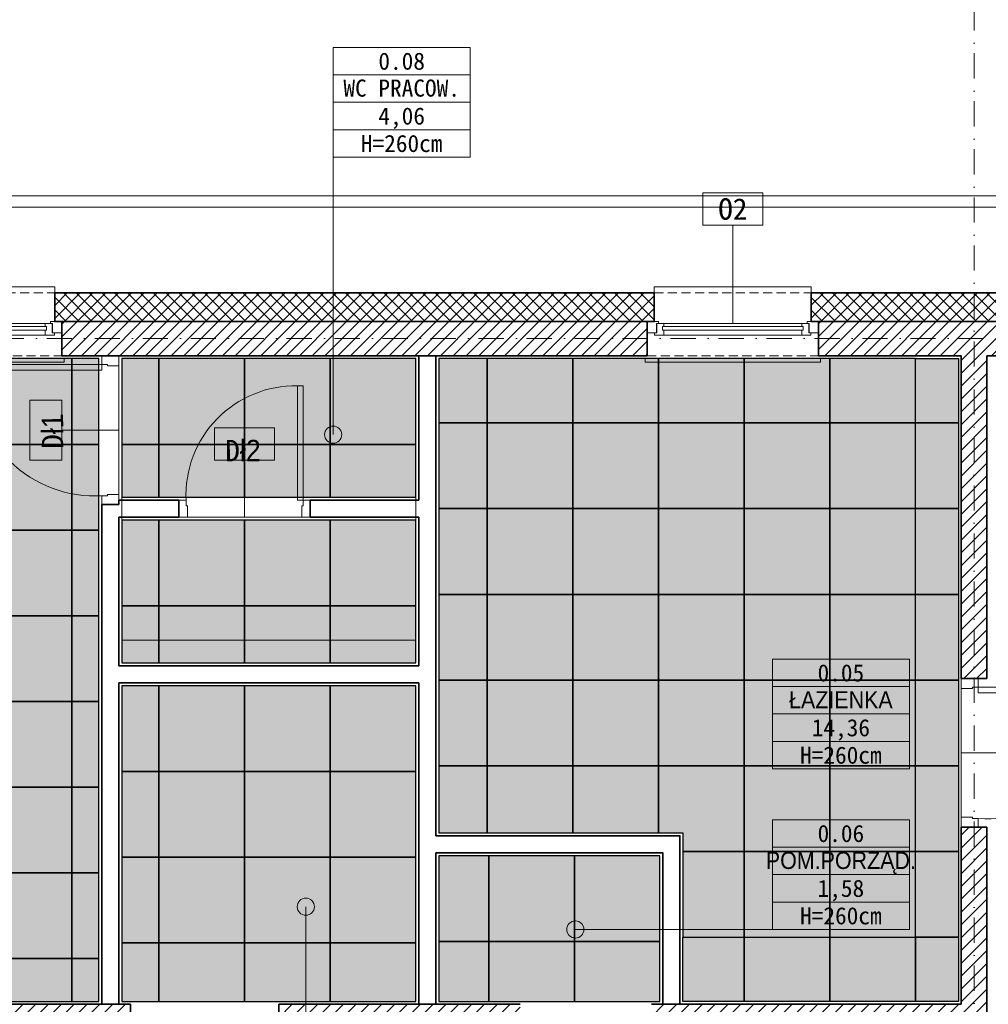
# Model space of a CAD drawing. Header units: millimetres. Extents: x -1373 to 28294, y -9636 to 187.
# Tile 32 of 133: x 4755 to 5433, y -7917 to -7228. Entities that reach past the tile are written whole.
import ezdxf
from ezdxf.enums import TextEntityAlignment as Align

# ---------------------------------------------------------------- set-up
doc = ezdxf.new("R2010")
doc.units = ezdxf.units.MM
doc.linetypes.add('HIDDEN2', pattern=[4.7625, 3.175, -1.5875])
doc.linetypes.add('Kreski i kropki', pattern=[335.138881, 176.388884, -88.194442, 0, -70.555556])
for name, color, linetype, lineweight in [('_k_krawężnik', 252, 'Continuous', 13), ('_k_kreskowanie', 250, 'Continuous', 9), ('_k_ocieplenie', 7, 'Continuous', 35), ('_k_opis', 7, 'Continuous', 13), ('_k_osie', 142, 'Kreski i kropki', 13), ('_k_stolarka', 7, 'Continuous', 13), ('_k_sufit', 7, 'Continuous', 25), ('_k_tabela', 7, 'Continuous', 13), ('_k_zarys', 7, 'HIDDEN2', 20), ('_k_śc_dz_nadziemie', 211, 'Continuous', 30), ('_k_ściany', 223, 'Continuous', 35)]:
    doc.layers.add(name, color=color, linetype=linetype, lineweight=lineweight)
doc.layers.add('_k_niewidoczna', color=72, linetype='Continuous', lineweight=9, plot=False)
doc.styles.add('GENERATED_STYLE_1', font='MS Gothic.ttf')
doc.styles.add('GENERATED_STYLE_2', font='MS Gothic.ttf')
doc.styles.add('Katarzyna', font='MS Gothic.ttf')

# ---------------------------------------------------------------- blocks, each defined once
blk = doc.blocks.new('04_sufit')
at = {"layer": '_k_kreskowanie', "true_color": 0x40a5ff, "transparency": 33554534}
h = blk.add_hatch(color=161, dxfattribs=at)
h.dxf.hatch_style = 1
h.paths.add_polyline_path([(-22, 0), (-385.98, 0), (-385.98, -332), (-215, -332), (-215, -450), (-22, -450)])
h.paths.add_polyline_path([(-231, -348), (-385.98, -348), (-385.98, -450), (-231, -450)], flags=17)
h.paths.add_polyline_path([(-401.98, -229), (-607.98, -229), (-607.98, -450), (-401.98, -450)])
h.paths.add_polyline_path([(-401.98, -113), (-607.98, -113), (-607.98, -213), (-401.98, -213)])
h.paths.add_polyline_path([(-401.98, 0), (-607.98, 0), (-607.98, -97), (-401.98, -97)])
h.paths.add_polyline_path([(-623.98, 0), (-841.98, 0), (-841.98, -450), (-623.98, -450)])
h.paths.add_polyline_path([(-857.98, 0), (-1103.98, 0), (-1103.98, -450), (-857.98, -450)])
h.paths.add_polyline_path([(-1119.98, 0), (-1308, 0), (-1308, -160.8), (-1119.98, -160.8)])
h.paths.add_polyline_path([(-1119.98, -176.8), (-1308, -176.8), (-1308, -450), (-1119.98, -450)])
at = {"layer": '_k_niewidoczna', "color": 7}
for points in [[(-841.98, -450), (-623.98, -450), (-623.98, 0), (-841.98, 0)], [(-607.98, -97), (-401.98, -97), (-401.98, 0), (-607.98, 0)], [(-385.98, 0), (-22, 0), (-22, -450), (-215, -450), (-215, -332), (-385.98, -332)], [(-607.98, -213), (-401.98, -213), (-401.98, -113), (-607.98, -113)], [(-607.98, -450), (-401.98, -450), (-401.98, -229), (-607.98, -229)], [(-385.98, -348), (-231, -348), (-231, -450), (-385.98, -450)]]:
    blk.add_lwpolyline(points, close=True, dxfattribs=at)
at = {"layer": '_k_sufit'}
for points in [[(-642.98, 0), (-702.98, 0), (-702.98, -60), (-642.98, -60)], [(-623.98, 0), (-642.98, 0), (-642.98, -60), (-623.98, -60)], [(-581.98, 0), (-607.98, 0), (-607.98, -60), (-581.98, -60)], [(-521.98, 0), (-581.98, 0), (-581.98, -60), (-521.98, -60)], [(-461.98, 0), (-521.98, 0), (-521.98, -60), (-461.98, -60)], [(-401.98, 0), (-461.98, 0), (-461.98, -60), (-401.98, -60)], [(-352, 0), (-385.98, 0), (-385.98, -45), (-352, -45)], [(-292, 0), (-352, 0), (-352, -45), (-292, -45)], [(-232, 0), (-292, 0), (-292, -45), (-232, -45)], [(-172, 0), (-232, 0), (-232, -45), (-172, -45)], [(-112, 0), (-172, 0), (-172, -45), (-112, -45)], [(-52, 0), (-112, 0), (-112, -45), (-52, -45)], [(-52, 0), (-22, 0), (-22, -45), (-52, -45)], [(-352, -45), (-385.98, -45), (-385.98, -105), (-352, -105)], [(-292, -45), (-352, -45), (-352, -105), (-292, -105)], [(-232, -45), (-292, -45), (-292, -105), (-232, -105)], [(-172, -45), (-232, -45), (-232, -105), (-172, -105)], [(-112, -45), (-172, -45), (-172, -105), (-112, -105)], [(-52, -45), (-112, -45), (-112, -105), (-52, -105)], [(-52, -45), (-22, -45), (-22, -105), (-52, -105)], [(-642.98, -60), (-702.98, -60), (-702.98, -120), (-642.98, -120)], [(-623.98, -60), (-642.98, -60), (-642.98, -120), (-623.98, -120)], [(-581.98, -60), (-607.98, -60), (-607.98, -97), (-581.98, -97)], [(-521.98, -60), (-581.98, -60), (-581.98, -97), (-521.98, -97)], [(-461.98, -60), (-521.98, -60), (-521.98, -97), (-461.98, -97)], [(-401.98, -60), (-461.98, -60), (-461.98, -97), (-401.98, -97)], [(-352, -105), (-385.98, -105), (-385.98, -165), (-352, -165)], [(-292, -105), (-352, -105), (-352, -165), (-292, -165)], [(-232, -105), (-292, -105), (-292, -165), (-232, -165)], [(-172, -105), (-232, -105), (-232, -165), (-172, -165)], [(-112, -105), (-172, -105), (-172, -165), (-112, -165)], [(-52, -105), (-112, -105), (-112, -165), (-52, -165)], [(-52, -105), (-22, -105), (-22, -165), (-52, -165)], [(-581.98, -113), (-607.98, -113), (-607.98, -173), (-581.98, -173)], [(-521.98, -113), (-581.98, -113), (-581.98, -173), (-521.98, -173)], [(-461.98, -113), (-521.98, -113), (-521.98, -173), (-461.98, -173)], [(-401.98, -113), (-461.98, -113), (-461.98, -173), (-401.98, -173)], [(-642.98, -120), (-702.98, -120), (-702.98, -180), (-642.98, -180)], [(-623.98, -120), (-642.98, -120), (-642.98, -180), (-623.98, -180)], [(-352, -165), (-385.98, -165), (-385.98, -225), (-352, -225)], [(-292, -165), (-352, -165), (-352, -225), (-292, -225)], [(-232, -165), (-292, -165), (-292, -225), (-232, -225)], [(-172, -165), (-232, -165), (-232, -225), (-172, -225)], [(-112, -165), (-172, -165), (-172, -225), (-112, -225)], [(-52, -165), (-112, -165), (-112, -225), (-52, -225)], [(-52, -165), (-22, -165), (-22, -225), (-52, -225)], [(-581.98, -173), (-607.98, -173), (-607.98, -213), (-581.98, -213)], [(-521.98, -173), (-581.98, -173), (-581.98, -213), (-521.98, -213)], [(-461.98, -173), (-521.98, -173), (-521.98, -213), (-461.98, -213)], [(-401.98, -173), (-461.98, -173), (-461.98, -213), (-401.98, -213)], [(-642.98, -180), (-702.98, -180), (-702.98, -240), (-642.98, -240)], [(-623.98, -180), (-642.98, -180), (-642.98, -240), (-623.98, -240)], [(-352, -225), (-385.98, -225), (-385.98, -285), (-352, -285)], [(-292, -225), (-352, -225), (-352, -285), (-292, -285)], [(-232, -225), (-292, -225), (-292, -285), (-232, -285)], [(-172, -225), (-232, -225), (-232, -285), (-172, -285)], [(-112, -225), (-172, -225), (-172, -285), (-112, -285)], [(-52, -225), (-112, -225), (-112, -285), (-52, -285)], [(-52, -225), (-22, -225), (-22, -285), (-52, -285)], [(-581.98, -229), (-607.98, -229), (-607.98, -289), (-581.98, -289)], [(-521.98, -229), (-581.98, -229), (-581.98, -289), (-521.98, -289)], [(-461.98, -229), (-521.98, -229), (-521.98, -289), (-461.98, -289)], [(-401.98, -229), (-461.98, -229), (-461.98, -289), (-401.98, -289)], [(-642.98, -240), (-702.98, -240), (-702.98, -300), (-642.98, -300)], [(-623.98, -240), (-642.98, -240), (-642.98, -300), (-623.98, -300)], [(-581.98, -289), (-607.98, -289), (-607.98, -349), (-581.98, -349)], [(-521.98, -289), (-581.98, -289), (-581.98, -349), (-521.98, -349)], [(-461.98, -289), (-521.98, -289), (-521.98, -349), (-461.98, -349)], [(-401.98, -289), (-461.98, -289), (-461.98, -349), (-401.98, -349)], [(-352, -285), (-385.98, -285), (-385.98, -332), (-352, -332)], [(-292, -285), (-352, -285), (-352, -332), (-292, -332)], [(-232, -285), (-292, -285), (-292, -332), (-232, -332)], [(-172, -285), (-232, -285), (-232, -332), (-215, -332), (-215, -345), (-172, -345)], [(-112, -285), (-172, -285), (-172, -345), (-112, -345)], [(-52, -285), (-112, -285), (-112, -345), (-52, -345)], [(-52, -285), (-22, -285), (-22, -345), (-52, -345)], [(-642.98, -300), (-702.98, -300), (-702.98, -360), (-642.98, -360)], [(-623.98, -300), (-642.98, -300), (-642.98, -360), (-623.98, -360)], [(-581.98, -349), (-607.98, -349), (-607.98, -409), (-581.98, -409)], [(-521.98, -349), (-581.98, -349), (-581.98, -409), (-521.98, -409)], [(-461.98, -349), (-521.98, -349), (-521.98, -409), (-461.98, -409)], [(-401.98, -349), (-461.98, -349), (-461.98, -409), (-401.98, -409)], [(-351, -348), (-385.98, -348), (-385.98, -408), (-351, -408)], [(-291, -348), (-351, -348), (-351, -408), (-291, -408)], [(-231, -348), (-291, -348), (-291, -408), (-231, -408)], [(-172, -345), (-215, -345), (-215, -405), (-172, -405)], [(-112, -345), (-172, -345), (-172, -405), (-112, -405)], [(-52, -345), (-112, -345), (-112, -405), (-52, -405)], [(-52, -345), (-22, -345), (-22, -405), (-52, -405)], [(-642.98, -360), (-702.98, -360), (-702.98, -420), (-642.98, -420)], [(-623.98, -360), (-642.98, -360), (-642.98, -420), (-623.98, -420)], [(-215, -405), (-172, -405), (-172, -450), (-215, -450)], [(-172, -405), (-112, -405), (-112, -450), (-172, -450)], [(-112, -405), (-52, -405), (-52, -450), (-112, -450)], [(-52, -405), (-22, -405), (-22, -450), (-52, -450)], [(-581.98, -409), (-607.98, -409), (-607.98, -450), (-581.98, -450)], [(-521.98, -409), (-581.98, -409), (-581.98, -450), (-521.98, -450)], [(-461.98, -409), (-521.98, -409), (-521.98, -450), (-461.98, -450)], [(-401.98, -409), (-461.98, -409), (-461.98, -450), (-401.98, -450)], [(-351, -408), (-385.98, -408), (-385.98, -450), (-351, -450)], [(-291, -408), (-351, -408), (-351, -450), (-291, -450)], [(-231, -408), (-291, -408), (-291, -450), (-231, -450)], [(-642.98, -420), (-702.98, -420), (-702.98, -450), (-642.98, -450)], [(-623.98, -420), (-642.98, -420), (-642.98, -450), (-623.98, -450)]]:
    blk.add_lwpolyline(points, close=True, dxfattribs=at)
blk = doc.blocks.new('D_90')
at = {"layer": '_k_niewidoczna'}
blk.add_lwpolyline([(135862.75, 36163.65), (135952.75, 36163.65)], dxfattribs=at)
at = {"layer": '_k_opis'}
blk.add_lwpolyline([(135907.75, 36163.65), (135907.75, 36123.65), (135928.75, 36123.65), (135928.75, 36101.15), (135886.75, 36101.15), (135886.75, 36123.65), (135907.75, 36123.65)], dxfattribs=at)
at = {"layer": '_k_stolarka'}
for points in [[(135855.75, 36151.65), (135855.75, 36163.65), (135862.75, 36163.65), (135862.75, 36155.65), (135861.75, 36155.65), (135861.75, 36151.65), (135855.75, 36151.65)], [(135959.75, 36151.65), (135959.75, 36163.65), (135952.75, 36163.65), (135952.75, 36155.65), (135953.75, 36155.65), (135953.75, 36151.65), (135959.75, 36151.65)]]:
    blk.add_lwpolyline(points, dxfattribs=at)
blk.add_lwpolyline([(135861.75, 36151.65), (135865.75, 36151.65), (135865.75, 36061.65), (135861.75, 36061.65)], close=True, dxfattribs=at)
blk.add_lwpolyline([(135865.75, 36061.65, 0.441517), (135953.75, 36151.65)], format="xyb", dxfattribs=at)
at = {"layer": '_k_ściany'}
for points in [[(135855.75, 36151.65), (135855.75, 36163.65)], [(135959.75, 36151.65), (135959.75, 36163.65)]]:
    blk.add_lwpolyline(points, dxfattribs=at)
blk = doc.blocks.new('metryczka_80')
at = {"layer": '_k_opis', "ltscale": 0.1}
for points in [[(-80, 0), (0, 0), (0, -64), (-80, -64)], [(-80, -16), (0, -16), (0, -48), (-80, -48)]]:
    blk.add_lwpolyline(points, close=True, dxfattribs=at)
blk.add_lwpolyline([(-80, -32), (0, -32)], dxfattribs=at)
for tag, style, flags, p in [('ATR_NR_POM', 'GENERATED_STYLE_1', 4, (-40, -13)), ('ATR_POM', 'GENERATED_STYLE_2', 4, (-40, -28.71)), ('ATR_POW', 'GENERATED_STYLE_1', 12, (-40, -45)), ('ATR_WYS', 'GENERATED_STYLE_1', 4, (-40, -61))]:
    blk.add_attdef(tag, text='', height=10, dxfattribs=dict(at, style=style, flags=flags)).set_placement(p, align=Align.CENTER)
blk = doc.blocks.new('D_80')
at = {"layer": '_k_niewidoczna'}
blk.add_lwpolyline([(16554.01, -6146.4), (16634.01, -6146.4)], dxfattribs=at)
at = {"layer": '_k_opis'}
blk.add_lwpolyline([(16594.01, -6146.4), (16594.01, -6186.4), (16615.01, -6186.4), (16615.01, -6208.9), (16573.01, -6208.9), (16573.01, -6186.4), (16594.01, -6186.4)], dxfattribs=at)
at = {"layer": '_k_stolarka', "ltscale": 0.5}
for points in [[(16548.01, -6146.4), (16548.01, -6158.4), (16553.01, -6158.4), (16553.01, -6154.4), (16554.01, -6154.4), (16554.01, -6146.4), (16548.01, -6146.4)], [(16640.01, -6146.4), (16640.01, -6158.4), (16635.01, -6158.4), (16635.01, -6154.4), (16634.01, -6154.4), (16634.01, -6146.4), (16640.01, -6146.4)]]:
    blk.add_lwpolyline(points, dxfattribs=at)
blk.add_lwpolyline([(16553.01, -6158.4), (16557.01, -6158.4), (16557.01, -6238.4), (16553.01, -6238.4)], close=True, dxfattribs=at)
blk.add_arc((16558.39, -6161.71), 76.7, 268.97483, 2.47562, dxfattribs=at)
at = {"layer": '_k_ściany'}
for points in [[(16548.01, -6146.4), (16548.01, -6158.4)], [(16640.01, -6146.4), (16640.01, -6158.4)]]:
    blk.add_lwpolyline(points, dxfattribs=at)
blk = doc.blocks.new('O_120_rzut')
at = {"layer": '_k_opis'}
blk.add_lwpolyline([(-60, -22.5), (-60, -91.5), (-39, -91.5), (-39, -114), (-81, -114), (-81, -91.5), (-60, -91.5)], dxfattribs=at)
at = {"layer": '_k_stolarka'}
for points in [[(-121.5, 1.5), (-121.5, 4.5), (1.5, 4.5), (1.5, 1.5)], [(-120, -16), (-120, -24), (-112, -24), (-112, -22.5), (-113.5, -22.5), (-113.5, -16), (-120, -16)], [(-114.75, -16), (-114.75, -14.5), (-108.25, -14.5), (-108.25, -18), (-109.25, -18), (-109.25, -20.5), (-108.25, -20.5), (-108.25, -22.5), (-113.25, -22.5), (-113.25, -16), (-114.75, -16)], [(-5.25, -16), (-5.25, -14.5), (-11.75, -14.5), (-11.75, -18), (-10.75, -18), (-10.75, -20.5), (-11.75, -20.5), (-11.75, -22.5), (-6.75, -22.5), (-6.75, -16), (-5.25, -16)], [(0, -16), (0, -24), (-8, -24), (-8, -22.5), (-6.5, -22.5), (-6.5, -16), (0, -16)], [(-115, -44), (-115, -48.35), (-5, -48.35), (-5, -42)]]:
    blk.add_lwpolyline(points, dxfattribs=at)
for points in [[(-11.75, -18), (-108.25, -18), (-108.25, -14.5), (-11.75, -14.5)], [(-108.25, -22.5), (-11.75, -22.5), (-11.75, -20.5), (-108.25, -20.5)]]:
    blk.add_lwpolyline(points, close=True, dxfattribs=at)
at = {"layer": '_k_zarys', "ltscale": 2}
for points in [[(-120, 0), (0, 0)], [(-115, -44), (-5, -44)]]:
    blk.add_lwpolyline(points, dxfattribs=at)
at = {"layer": '_k_ściany'}
for points in [[(-120, 0), (-120, -24), (-115, -24), (-115, -44)], [(0, 0), (0, -24), (-5, -24), (-5, -44)]]:
    blk.add_lwpolyline(points, dxfattribs=at)

msp = doc.modelspace()

# ---------------------------------------------------------------- hatches: boundary and pattern name
at = {"layer": '_k_kreskowanie', "ltscale": 2, "transparency": 33554687}
h = msp.add_hatch(dxfattribs=at)
h.set_pattern_fill('ANSI37', color=256, scale=2)
h.set_pattern_definition([(45, (1100.2866, -4281.579), (-4.490128, 4.490128), []), (135, (1100.2866, -4281.579), (-4.490128, -4.490128), [])])
h.paths.add_polyline_path([(4672.24, -8472.8), (4672.24, -8452.8), (4100.24, -8452.8), (4100.24, -8317.8), (4080.24, -8317.8), (4080.24, -8472.8)], flags=17)
h.paths.add_polyline_path([(4922.24, -8372.8), (4922.24, -8352.8), (4879.24, -8352.8), (4879.24, -8452.8), (4782.24, -8452.8), (4782.24, -8472.8), (4899.24, -8472.8), (4899.24, -8372.8)], flags=17)
h.paths.add_polyline_path([(5945.24, -7645.8), (5965.24, -7645.8), (5965.24, -7418.8), (5309.24, -7418.8), (5309.24, -7438.8), (5945.24, -7438.8)])
h.paths.add_polyline_path([(5945.24, -8045.8), (5965.24, -8045.8), (5965.24, -7845.8), (5945.24, -7845.8)])
h.paths.add_polyline_path([(5861.74, -8452.8), (5861.74, -8472.8), (5965.24, -8472.8), (5965.24, -8245.8), (5945.24, -8245.8), (5945.24, -8452.8)])
h.paths.add_polyline_path([(5601.74, -8452.8), (5601.74, -8472.8), (5751.74, -8472.8), (5751.74, -8452.8)])
h.paths.add_polyline_path([(5231.74, -8472.8), (5231.74, -8452.8), (5135.24, -8452.8), (5135.24, -8372.8), (5135.24, -8352.8), (5092.24, -8352.8), (5092.24, -8372.8), (5115.24, -8372.8), (5115.24, -8472.8)])
h.paths.add_polyline_path([(5341.74, -8452.8), (5341.74, -8472.8), (5491.74, -8472.8), (5491.74, -8452.8)])
h.paths.add_polyline_path([(4100.24, -8084.8), (4080.24, -8084.8), (4080.24, -8167.8), (4100.24, -8167.8)])
h.paths.add_polyline_path([(4100.24, -7852.21), (4080.24, -7852.21), (4080.24, -7934.8), (4100.24, -7934.8)])
h.paths.add_polyline_path([(4100.24, -7619.61), (4080.24, -7619.61), (4080.24, -7702.21), (4100.24, -7702.21)])
h.paths.add_polyline_path([(4368.79, -7438.8), (4368.79, -7418.8), (4080.24, -7418.8), (4080.24, -7515.61), (4100.24, -7515.61), (4100.24, -7438.8)])
h.paths.add_polyline_path([(4779.26, -7418.8), (4779.26, -7438.8), (5199.24, -7438.8), (5199.24, -7418.8)])
h.paths.add_polyline_path([(4669.26, -7438.8), (4669.26, -7418.8), (4478.79, -7418.8), (4478.79, -7438.8)])
h = msp.add_hatch(dxfattribs=at)
h.set_pattern_fill('ANSI31', color=256, scale=2)
h.set_pattern_definition([(45, (1100.2866, -4281.579), (-4.490128, 4.490128), [])])
h.paths.add_polyline_path([(4922.24, -8352.8), (4922.24, -8328.8), (4855.24, -8328.8), (4855.24, -8428.8), (4787.24, -8428.8), (4787.24, -8452.8), (4879.24, -8452.8), (4879.24, -8352.8)])
h.paths.add_polyline_path([(5921.24, -7645.8), (5945.24, -7645.8), (5945.24, -7438.8), (5314.24, -7438.8), (5314.24, -7462.8), (5414.24, -7462.8), (5414.24, -7688.8), (5432.24, -7688.8), (5432.24, -7462.8), (5921.24, -7462.8)])
h.paths.add_polyline_path([(5921.24, -8045.8), (5945.24, -8045.8), (5945.24, -7845.8), (5921.24, -7845.8)])
h.paths.add_polyline_path([(5866.74, -8428.8), (5866.74, -8452.8), (5945.24, -8452.8), (5945.24, -8245.8), (5921.24, -8245.8), (5921.24, -8428.8)])
h.paths.add_polyline_path([(5606.74, -8428.8), (5606.74, -8452.8), (5746.74, -8452.8), (5746.74, -8428.8)])
h.paths.add_polyline_path([(5346.74, -8428.8), (5346.74, -8452.8), (5486.74, -8452.8), (5486.74, -8428.8), (5432.24, -8428.8), (5432.24, -8084.8), (5414.24, -8084.8), (5414.24, -8428.8)])
h.paths.add_polyline_path([(5226.74, -8452.8), (5226.74, -8428.8), (5159.24, -8428.8), (5159.24, -8352.8), (5159.24, -8328.8), (5092.24, -8328.8), (5092.24, -8352.8), (5135.24, -8352.8), (5135.24, -8452.8)])
h.paths.add_polyline_path([(4100.24, -8162.8), (4124.24, -8162.8), (4124.24, -8084.8), (4100.24, -8084.8)])
h.paths.add_polyline_path([(4124.24, -8322.8), (4100.24, -8322.8), (4100.24, -8452.8), (4667.24, -8452.8), (4667.24, -8428.8), (4124.24, -8428.8)])
h.paths.add_polyline_path([(4124.24, -7619.61), (4100.24, -7619.61), (4100.24, -7697.21), (4124.24, -7697.21)])
h.paths.add_polyline_path([(4363.79, -7462.8), (4363.79, -7438.8), (4100.24, -7438.8), (4100.24, -7515.61), (4124.24, -7515.61), (4124.24, -7462.8)])
h.paths.add_polyline_path([(4664.26, -7462.8), (4664.26, -7438.8), (4483.79, -7438.8), (4483.79, -7462.8)])
h.paths.add_polyline_path([(4784.26, -7438.8), (4784.26, -7462.8), (5194.24, -7462.8), (5194.24, -7438.8)])
h.paths.add_polyline_path([(4192.23, -7934.8), (4192.23, -7916.8), (4124.24, -7916.8), (4124.24, -7857.21), (4100.24, -7857.21), (4100.24, -7934.8)])
h.paths.add_polyline_path([(4296.23, -7916.8), (4296.23, -7934.8), (4380.65, -7934.8), (4380.65, -7916.8)])
h.paths.add_polyline_path([(4598.26, -7934.8), (4598.26, -7916.8), (4484.65, -7916.8), (4484.65, -7934.8)])
h.paths.add_polyline_path([(4832.26, -7934.8), (4832.26, -7916.8), (4702.26, -7916.8), (4702.26, -7934.8)])
h.paths.add_polyline_path([(5197.24, -7916.8), (5197.24, -7934.8), (5432.24, -7934.8), (5432.24, -7792.8), (5414.24, -7792.8), (5414.24, -7916.8)])
h.paths.add_polyline_path([(5105.24, -7934.8), (5105.24, -7916.8), (4936.26, -7916.8), (4936.26, -7934.8)])
at = {"layer": '_k_opis', "ltscale": 0.1}
h = msp.add_hatch(color=256, dxfattribs=at)
h.dxf.hatch_style = 1
h.paths.add_polyline_path([(4974.28, -7524.01, 1), (4974.28, -7512.01, 1)])
h = msp.add_hatch(color=256, dxfattribs=at)
h.dxf.hatch_style = 1
h.paths.add_polyline_path([(4955.11, -7854.46, 1), (4955.11, -7842.46, 1)])
h = msp.add_hatch(color=256, dxfattribs=at)
h.dxf.hatch_style = 1
h.paths.add_polyline_path([(5143.95, -7870.4, 1), (5143.95, -7858.4, 1)])

# ---------------------------------------------------------------- linework, layer by layer
at = {"layer": '_k_krawężnik'}
for points in [[(6033.24, -7576.8), (6033.24, -7350.8), (4012.24, -7350.8), (4012.24, -7477.8)], [(6025.24, -7576.8), (6025.24, -7358.8), (4020.24, -7358.8), (4020.24, -7477.8)]]:
    msp.add_lwpolyline(points, dxfattribs=at)
at = {"layer": '_k_niewidoczna'}
for points in [[(4592.26, -7914.8), (4810.26, -7914.8), (4810.26, -7464.8), (4592.26, -7464.8)], [(4826.26, -7661.8), (5032.26, -7661.8), (5032.26, -7464.8), (4826.26, -7464.8)], [(5048.26, -7464.8), (5412.24, -7464.8), (5412.24, -7914.8), (5219.24, -7914.8), (5219.24, -7796.8), (5048.26, -7796.8)], [(4826.26, -7677.8), (5032.26, -7677.8), (5032.26, -7577.8), (4826.26, -7577.8)], [(4826.26, -7914.8), (5032.26, -7914.8), (5032.26, -7693.8), (4826.26, -7693.8)], [(5048.26, -7812.8), (5203.24, -7812.8), (5203.24, -7914.8), (5048.26, -7914.8)]]:
    msp.add_lwpolyline(points, close=True, dxfattribs=at)
at = {"layer": '_k_ocieplenie'}
for points in [[(5199.24, -7418.8), (4779.26, -7418.8)], [(5965.24, -7645.8), (5965.24, -7418.8), (5309.24, -7418.8)]]:
    msp.add_lwpolyline(points, dxfattribs=at)
at = {"layer": '_k_opis', "ltscale": 0.1}
for points in [[(4974.28, -7323.73), (4974.28, -7518.01)], [(4955.11, -7965.19), (4955.11, -7848.46)], [(5281.95, -7864.4), (5143.95, -7864.4)]]:
    msp.add_lwpolyline(points, dxfattribs=at)
for centre in [(4974.28, -7518.01), (4955.11, -7848.46), (5143.95, -7864.4)]:
    msp.add_circle(centre, 6, dxfattribs=at)
at = {"layer": '_k_osie', "ltscale": 0.1}
for points in [[(5423.24, -7183.8), (5423.24, -8762.8)], [(3765.23, -7450.8), (6365.24, -7450.8)]]:
    msp.add_lwpolyline(points, dxfattribs=at)
at = {"layer": '_k_ściany'}
for points in [[(5199.24, -7438.8), (4779.26, -7438.8)], [(5945.24, -7645.8), (5945.24, -7438.8), (5309.24, -7438.8)], [(5194.24, -7462.8), (4784.26, -7462.8)], [(5034.26, -7563.8), (5034.26, -7462.8), (5046.26, -7462.8), (5046.26, -7798.8)], [(5414.24, -7462.8), (5314.24, -7462.8)], [(5414.24, -7462.8), (5414.24, -7688.8)], [(5432.24, -7688.8), (5432.24, -7462.8)], [(5921.24, -7645.8), (5921.24, -7462.8), (5432.24, -7462.8)], [(4824.26, -7810.8), (4824.26, -7916.8), (4812.26, -7916.8), (4812.26, -7566.8)], [(4824.26, -7563.8), (4824.26, -7566.8)], [(4824.26, -7563.8), (4866.26, -7563.8)], [(4958.26, -7563.8), (5034.26, -7563.8)], [(4824.26, -7575.8), (4824.26, -7679.8)], [(4824.26, -7575.8), (4866.26, -7575.8)], [(4866.26, -7575.8), (4824.26, -7575.8), (4824.26, -7679.8), (5034.26, -7679.8), (5034.26, -7575.8), (4958.26, -7575.8)], [(4958.26, -7575.8), (5034.26, -7575.8)], [(5034.26, -7679.8), (5034.26, -7575.8)], [(4824.26, -7679.8), (5034.26, -7679.8)], [(4824.26, -7691.8), (4824.26, -7798.8)], [(5026.26, -7916.8), (5034.26, -7916.8), (5034.26, -7691.8), (4824.26, -7691.8), (4824.26, -7916.8), (4832.26, -7916.8)], [(4824.26, -7691.8), (5034.26, -7691.8)], [(5046.26, -7810.8), (5046.26, -7916.8), (5034.26, -7916.8), (5034.26, -7691.8)], [(5414.24, -7688.8), (5432.24, -7688.8)], [(5414.24, -7792.8), (5414.24, -7916.8)], [(5414.24, -7792.8), (5414.24, -7792.8), (5432.24, -7792.8)], [(5432.24, -8428.8), (5432.24, -7792.8)], [(5217.24, -7916.8), (5217.24, -7798.8), (5046.26, -7798.8)], [(5205.24, -7916.8), (5205.24, -7810.8), (5046.26, -7810.8)], [(4702.26, -7916.8), (4832.26, -7916.8)], [(4832.26, -7934.8), (4832.26, -7916.8)], [(4936.26, -7916.8), (5105.24, -7916.8)], [(4936.26, -7934.8), (4936.26, -7916.8)], [(5197.24, -7916.8), (5414.24, -7916.8)]]:
    msp.add_lwpolyline(points, dxfattribs=at)

# ---------------------------------------------------------------- block references
at = {"layer": '_k_sufit'}
msp.add_blockref('04_sufit', (5434.24, -7464.8), dxfattribs=at)
at = {"layer": '_k_tabela', "ltscale": 0.1}
ref = msp.add_blockref('metryczka_80', (5070.28, -7246.93), dxfattribs=dict(at, xscale=1.2, yscale=1.2, zscale=1.2))
ref.add_attrib('ATR_POW', '4,06', dxfattribs={"layer": '_k_opis', "ltscale": 0.1, "height": 12, "style": 'GENERATED_STYLE_1'}).set_placement((5022.28, -7300.93), align=Align.CENTER)
ref.add_attrib('ATR_NR_POM', '0.08', dxfattribs={"layer": '_k_opis', "ltscale": 0.1, "height": 12, "style": 'GENERATED_STYLE_1'}).set_placement((5022.28, -7262.53), align=Align.CENTER)
ref.add_attrib('ATR_POM', 'WC PRACOW.', dxfattribs={"layer": '_k_opis', "ltscale": 0.1, "height": 12, "style": 'GENERATED_STYLE_2'}).set_placement((5022.28, -7281.38), align=Align.CENTER)
ref.add_attrib('ATR_WYS', 'H=260cm', dxfattribs={"layer": '_k_opis', "ltscale": 0.1, "height": 12, "style": 'GENERATED_STYLE_1'}).set_placement((5022.28, -7320.13), align=Align.CENTER)
ref = msp.add_blockref('metryczka_80', (5377.95, -7675.16), dxfattribs=dict(at, xscale=1.2, yscale=1.2, zscale=1.2))
ref.add_attrib('ATR_POW', '14,36', dxfattribs={"layer": '_k_opis', "ltscale": 0.1, "height": 12, "style": 'GENERATED_STYLE_1'}).set_placement((5329.95, -7729.16), align=Align.CENTER)
ref.add_attrib('ATR_NR_POM', '0.05', dxfattribs={"layer": '_k_opis', "ltscale": 0.1, "height": 12, "style": 'GENERATED_STYLE_1'}).set_placement((5329.95, -7690.76), align=Align.CENTER)
ref.add_attrib('ATR_POM', 'ŁAZIENKA', dxfattribs={"layer": '_k_opis', "ltscale": 0.1, "height": 12, "style": 'GENERATED_STYLE_2'}).set_placement((5329.95, -7709.62), align=Align.CENTER)
ref.add_attrib('ATR_WYS', 'H=260cm', dxfattribs={"layer": '_k_opis', "ltscale": 0.1, "height": 12, "style": 'GENERATED_STYLE_1'}).set_placement((5329.95, -7748.36), align=Align.CENTER)
ref = msp.add_blockref('metryczka_80', (5377.95, -7787.6), dxfattribs=dict(at, xscale=1.2, yscale=1.2, zscale=1.2))
ref.add_attrib('ATR_POW', '1,58', dxfattribs={"layer": '_k_opis', "ltscale": 0.1, "height": 12, "style": 'GENERATED_STYLE_1'}).set_placement((5329.95, -7841.6), align=Align.CENTER)
ref.add_attrib('ATR_NR_POM', '0.06', dxfattribs={"layer": '_k_opis', "ltscale": 0.1, "height": 12, "style": 'GENERATED_STYLE_1'}).set_placement((5329.95, -7803.2), align=Align.CENTER)
ref.add_attrib('ATR_POM', 'POM.PORZĄD.', dxfattribs={"layer": '_k_opis', "ltscale": 0.1, "height": 12, "style": 'GENERATED_STYLE_2'}).set_placement((5329.95, -7822.06), align=Align.CENTER)
ref.add_attrib('ATR_WYS', 'H=260cm', dxfattribs={"layer": '_k_opis', "ltscale": 0.1, "height": 12, "style": 'GENERATED_STYLE_1'}).set_placement((5329.95, -7860.8), align=Align.CENTER)
at = {"layer": '_k_śc_dz_nadziemie', "xscale": -1, "rotation": 180}
for p in [(4784.26, -7462.8), (5314.24, -7462.8)]:
    msp.add_blockref('O_120_rzut', p, dxfattribs=at)
at = {"layer": '_k_ściany', "ltscale": 2}
for name, p, rotation in [('D_90', (-31339.39, 128392.95), 270), ('D_80', (21506.27, -13722.2), 180)]:
    msp.add_blockref(name, p, dxfattribs=dict(at, rotation=rotation))
at = {"layer": '_k_ściany', "ltscale": 2, "xscale": -1, "rotation": 90}
msp.add_blockref('D_90', (41577.88, 128166.95), dxfattribs=at)

# ---------------------------------------------------------------- texts
at = {"layer": '_k_opis', "ltscale": 5, "insert": (1107.37, -7267.23), "char_height": 8, "attachment_point": 1, "style": 'Katarzyna'}
msp.add_mtext_dynamic_manual_height_columns('\\pi361.55;{\\fMS Gothic|b1|i0|c238|p49;\\H2.5x;PRZEKRÓJ PRZEZ SCHODY A-A\\P\\pi475.46;\\H0.75x;SKALA 1:50}', width=1047.4384, gutter_width=25, heights=[202.6], dxfattribs=at)
at = {"layer": '_k_opis', "insert": (5254.27, -7352.53), "char_height": 15, "width": 29.3114, "attachment_point": 2, "style": 'GENERATED_STYLE_1'}
msp.add_mtext('{\\fMS Gothic|b1|i0|c128|p49;O\\fMS Gothic|b1|i0|c238|p49;2}', dxfattribs=at)
at = {"layer": '_k_opis', "char_height": 15, "width": 29.3114, "attachment_point": 8, "style": 'GENERATED_STYLE_1'}
for s, insert, rotation in [('{\\fMS Gothic|b1|i0|c128|p49;D\\fMS Gothic|b1|i0|c238|p49;ł1}', (4785.18, -7515.49), 90.17142), ('{\\fMS Gothic|b1|i0|c128|p49;D\\fMS Gothic|b1|i0|c238|p49;ł2}', (4911.18, -7536.66), 0.17142)]:
    msp.add_mtext(s, dxfattribs=dict(at, insert=insert, rotation=rotation))

doc.saveas('drawing.dxf')
